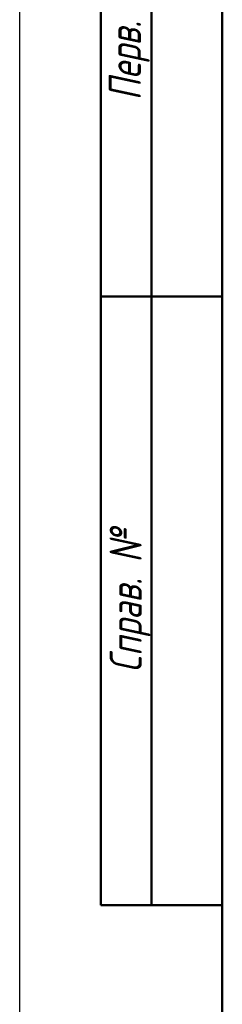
# Model space of a CAD drawing. Header units: millimetres. Extents: x -75 to 691, y -69 to 356.
# Tile 5 of 9: x 0 to 20, y 162 to 259. Entities that reach past the tile are written whole.
import ezdxf
from ezdxf.enums import TextEntityAlignment as Align

# ---------------------------------------------------------------- set-up
doc = ezdxf.new("R2010")
doc.units = ezdxf.units.MM
for name, color, linetype, lineweight in [('Кромка (ГОСТ)', 7, 'Continuous', 50), ('Обозначение (ГОСТ)', 7, 'Continuous', 25), ('Эскизная геометрия (ГОСТ)', 7, 'Continuous', 50)]:
    doc.layers.add(name, color=color, linetype=linetype, lineweight=lineweight)
doc.styles.get("Standard").update_dxf_attribs({"font": 'GOST Common Italic.ttf'})
doc.styles.add('Альтернативный текст (ГОСТ)', font='txt', dxfattribs={"width": 0.8})

# ---------------------------------------------------------------- blocks, each defined once
blk = doc.blocks.new('ГОСТ - Доп. графы 2')
at = {"layer": 'Эскизная геометрия (ГОСТ)'}
for p, q in [((-12, 0), (-12, 120)), ((-7, 0), (-7, 120)), ((-12, 60), (0, 60)), ((0, 0), (-12, 0))]:
    blk.add_line(p, q, dxfattribs=at)
at = {"layer": 'Обозначение (ГОСТ)', "char_height": 3.17, "attachment_point": 5, "rotation": 90, "style": 'Альтернативный текст (ГОСТ)'}
for s, insert, width in [('\\fGOST Common|b0|i1;\\H3.1700;Перв. примен.', (-9.187, 90.049), 60.01429), ('\\fGOST Common|b0|i1;\\H3.1700;Справ. №', (-9.104, 29.999), 59.93572)]:
    blk.add_mtext(s, dxfattribs=dict(at, insert=insert, width=width))
at = {"layer": 'Обозначение (ГОСТ)', "lineweight": 30, "width": 0.8, "flags": 17}
for tag, p in [('Первичная_применяемость', (-3.651, 90.027)), ('Справочный_номер', (-3.551, 30.017))]:
    blk.add_attdef(tag, text='', height=3.17, rotation=90, dxfattribs=at).set_placement(p, align=Align.MIDDLE_CENTER)
blk = doc.blocks.new('Рамки ГОСТ_ граница 297x210')
at = {"layer": 'Кромка (ГОСТ)', "lineweight": 25}
blk.add_line((0, 0), (0, 297), dxfattribs=at)
at = {"layer": 'Кромка (ГОСТ)'}
blk.add_line((20, 292), (20, 5), dxfattribs=at)

msp = doc.modelspace()

# ---------------------------------------------------------------- block references
for name, p in [('Рамки ГОСТ_ граница 297x210', (0, 0)), ('ГОСТ - Доп. графы 2', (20, 172))]:
    msp.add_blockref(name, p)

doc.saveas('drawing.dxf')
